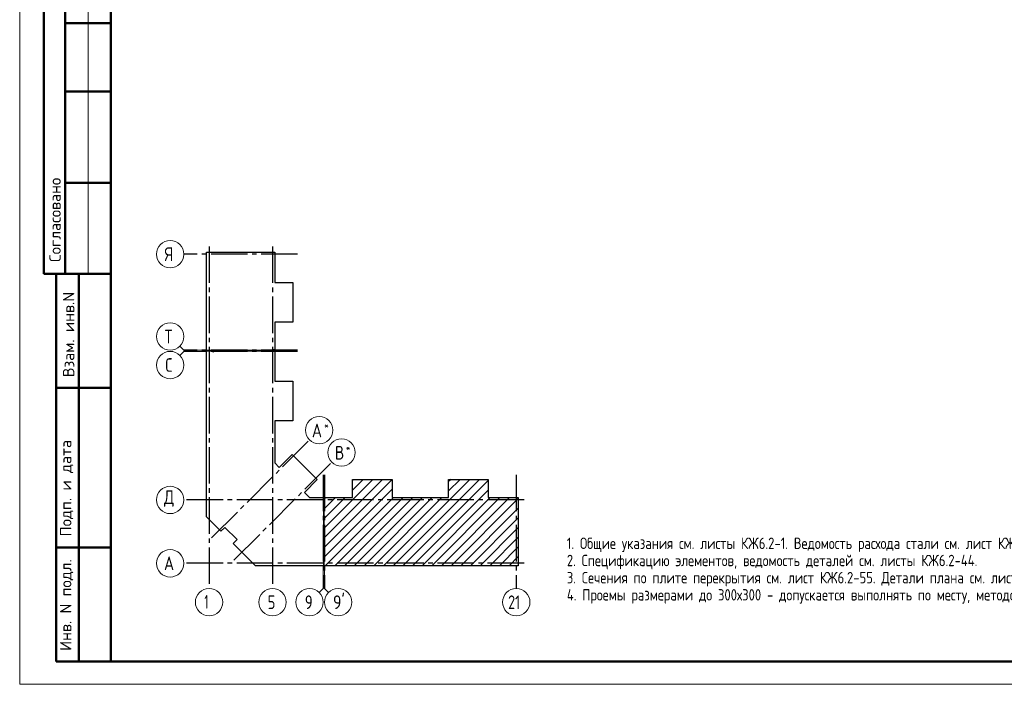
# Model space of a CAD drawing. Header units: millimetres. Extents: x 0 to 43617, y 0 to 29700.
# Tile 1 of 20: x 0 to 21595, y 0 to 14575. Entities that reach past the tile are written whole.
import ezdxf

# ---------------------------------------------------------------- set-up
doc = ezdxf.new("R2010")
doc.units = ezdxf.units.MM
doc.linetypes.add('______5', pattern=[1100, 800, -100, 100, -100])
for name, color, linetype, lineweight in [('Standard', 7, 'Continuous', 25), ('Обрамление проемов стержнями', 7, 'Continuous', 25), ('Оси', 40, '______5', 18)]:
    doc.layers.add(name, color=color, linetype=linetype, lineweight=lineweight)
doc.styles.add('ARIAL', font='arial.ttf')
doc.styles.add('ISOCPEUR', font='txt')

msp = doc.modelspace()

# ---------------------------------------------------------------- linework, layer by layer
at = {"layer": 'Standard', "color": 7, "linetype": 'Continuous', "lineweight": 50, "transparency": 33554687}
for p, q in [((527, 15500), (527, 9000)), ((527, 15500), (527, 9000)), ((1000, 15500), (1000, 9000)), ((2000, 14500), (1000, 14500)), ((2000, 13000), (1000, 13000)), ((2000, 11000), (1000, 11000)), ((0, 9000), (6, 9000)), ((527, 9000), (2000, 9000)), ((800, 500), (800, 9000)), ((800, 500), (800, 9000)), ((1300, 500), (1300, 9000)), ((800, 6500), (2000, 6500)), ((800, 3000), (2000, 3000)), ((2000, 500), (800, 500))]:
    msp.add_line(p, q, dxfattribs=at)
at = {"layer": 'Standard', "color": 7, "linetype": 'Continuous', "lineweight": 13, "transparency": 33554687}
for p, q in [((1500, 15500), (1500, 9000)), ((3600, 7327), (3512, 7415)), ((3600, 7302), (3512, 7214)), ((3600, 7327), (4100, 7327)), ((3600, 7302), (4100, 7302)), ((6658, 2100), (6658, 2600)), ((6683, 2100), (6683, 2600)), ((6658, 2100), (6570, 2012)), ((6683, 2100), (6771, 2012))]:
    msp.add_line(p, q, dxfattribs=at)
at = {"layer": 'Standard', "color": 7, "linetype": 'Continuous', "lineweight": 35, "transparency": 33554687}
for p, q in [((6673, 3206), (7960, 4493)), ((6673, 3418), (7748, 4493)), ((6673, 2994), (8169, 4490)), ((7301, 4259), (7535, 4493)), ((7301, 4471), (7323, 4493)), ((7976, 2600), (9869, 4493)), ((8188, 2600), (10081, 4493)), ((8400, 2600), (10273, 4473)), ((9405, 4241), (9657, 4493)), ((9405, 4453), (9445, 4493)), ((6673, 2782), (8169, 4278)), ((8612, 2600), (10273, 4261)), ((6673, 3631), (7138, 4096)), ((6673, 3843), (6926, 4096)), ((6673, 4055), (6681, 4063)), ((6693, 4075), (6714, 4096)), ((6703, 2600), (8199, 4096)), ((6915, 2600), (8411, 4096)), ((7127, 2600), (8623, 4096)), ((7339, 2600), (8835, 4096)), ((7552, 2600), (9048, 4096)), ((7764, 2600), (9260, 4096)), ((8824, 2600), (10320, 4096)), ((9037, 2600), (10532, 4096)), ((9249, 2600), (10745, 4096)), ((9461, 2600), (10934, 4073)), ((9673, 2600), (10934, 3861)), ((9885, 2600), (10934, 3649)), ((10097, 2600), (10934, 3437)), ((10309, 2600), (10934, 3225)), ((10521, 2600), (10934, 3013)), ((10734, 2600), (10934, 2800))]:
    msp.add_line(p, q, dxfattribs=at)
at = {"layer": 'Standard', "color": 7, "linetype": 'Continuous', "lineweight": 13, "transparency": 33554687}
msp.add_lwpolyline([(0, 0), (42000, 0), (42000, 29700), (0, 29700), (0, 0)], close=True, dxfattribs=at)
at = {"layer": 'Standard', "color": 7, "linetype": 'Continuous', "lineweight": 50, "transparency": 33554687}
msp.add_lwpolyline([(2000, 29200), (41500, 29200), (41500, 500), (2000, 500), (2000, 29200)], close=True, dxfattribs=at)
at = {"layer": 'Standard', "color": 7, "linetype": 'Continuous', "lineweight": 25, "transparency": 33554687}
for points in [[(4100, 7317), (4100, 9474), (5596, 9474), (5596, 8813), (5993, 8813), (5993, 7945), (5596, 7945), (5596, 7317), (5578, 7317), (5578, 7337), (5563, 7337), (5563, 7317), (4100, 7317)], [(4100, 3857), (4100, 7312), (4238, 7312), (4238, 7292), (4253, 7292), (4253, 7312), (5596, 7312), (5596, 6649), (5993, 6649), (5993, 5781), (5596, 5781), (5596, 4855), (5694, 4757), (5975, 5038), (6524, 4489), (6243, 4208), (6355, 4096), (6668, 4096), (6668, 2600), (5170, 2600), (4682, 3088), (4767, 3173), (4499, 3441), (4414, 3356), (4100, 3670), (4100, 3857)], [(6673, 2600), (6673, 4063), (6693, 4063), (6693, 4078), (6673, 4078), (6673, 4096), (7301, 4096), (7301, 4493), (8169, 4493), (8169, 4096), (8787, 4096), (9405, 4096), (9405, 4493), (10273, 4493), (10273, 4096), (10934, 4096), (10934, 2600), (8787, 2600), (6673, 2600)]]:
    msp.add_lwpolyline(points, dxfattribs=at)
at = {"layer": 'Оси', "color": 8, "linetype": '______5', "lineweight": -3, "transparency": 33554687}
for p, q in [((4153, 9601), (4153, 2100)), ((5543, 9601), (5543, 2100)), ((6096, 9431), (3600, 9431)), ((6096, 7327), (3600, 7327)), ((6096, 7302), (3600, 7302)), ((4208, 3212), (6358, 5362)), ((4698, 2722), (6848, 4872)), ((6658, 4596), (6658, 2100)), ((6683, 4596), (6683, 2100)), ((10891, 4596), (10891, 2100)), ((11061, 4043), (3600, 4043)), ((11061, 4043), (3600, 4043)), ((11061, 2653), (3600, 2653))]:
    msp.add_line(p, q, dxfattribs=at)
at = {"layer": 'Оси', "color": 7, "linetype": 'Continuous', "lineweight": 13, "transparency": 33554687}
for centre in [(3300, 9431), (3300, 7627), (3300, 7002), (6570, 5574), (7060, 5084), (3300, 4043), (3300, 4043), (3300, 2653), (4153, 1800), (5543, 1800), (6358, 1800), (6983, 1800), (10891, 1800)]:
    msp.add_circle(centre, 300, dxfattribs=at)

# ---------------------------------------------------------------- texts
at = {"layer": 'Standard', "color": 7, "linetype": 'Continuous', "lineweight": 50, "transparency": 33554687, "char_height": 250, "attachment_point": 7, "rotation": 90, "style": 'ISOCPEUR'}
for s, insert, width in [('\\A1;{\\fISOCPEUR|i0|b0;\\H250.000000;\\W1.000000;\\C7;Согласовано}\\P', (900, 9261), 2071.88), ('\\A1;{\\fISOCPEUR|i0|b0;\\H250.000000;\\W1.000000;\\C7;Взам. инв.N}\\P', (1198, 6736), 1909.1), ('\\A1;{\\fISOCPEUR|i0|b0;\\H250.000000;\\W1.000000;\\C7;Подп. и дата}\\P', (1174, 3242), 2197.06), ('\\A1;{\\fISOCPEUR|i0|b0;\\H250.000000;\\W1.000000;\\C7;Инв. N подл.}\\P', (1174, 734), 2021.79)]:
    msp.add_mtext(s, dxfattribs=dict(at, insert=insert, width=width))
at = {"layer": 'Standard', "color": 7, "linetype": 'Continuous', "lineweight": 25, "transparency": 33554687, "insert": (10711, 1650), "char_height": 300, "width": 472.28, "attachment_point": 7, "style": 'ISOCPEUR'}
msp.add_mtext('\\W0.75;21', dxfattribs=at)
at = {"layer": 'Обрамление проемов стержнями', "color": 7, "linetype": 'Continuous', "lineweight": 13, "transparency": 33554687, "insert": (12000, 3217), "char_height": 250, "width": 15672.53, "attachment_point": 1, "line_spacing_factor": 0.903614, "style": 'ARIAL'}
msp.add_mtext('\\A1;{\\fGOST 2.304-81|i0|b0;\\H250.000000;\\W1.000000;\\C7;1. Общие указания см. листы КЖ6.2-1. Ведомость расхода стали см. лист КЖ6.2-44.}\\P{\\fGOST 2.304-81|i0|b0;\\H250.000000;\\W1.000000;\\C7;2. Спецификацию элементов, ведомость деталей см. листы КЖ6.2-44.}\\P{\\fGOST 2.304-81|i0|b0;\\H250.000000;\\W1.000000;\\C7;3. Сечения по плите перекрытия см. лист КЖ6.2-55. Детали плана см. лист КЖ6.2-55.}\\P{\\fGOST 2.304-81|i0|b0;\\H250.000000;\\W1.000000;\\C7;4. Проемы размерами до 300х300 - допускается выполнять по месту, методом алмазного бурения.}\\P', dxfattribs=at)
at = {"layer": 'Оси', "color": 7, "linetype": 'Continuous', "lineweight": 25, "transparency": 33554687, "attachment_point": 7, "style": 'ISOCPEUR'}
for s, insert, char_height, width in [('\\W0.80;Я', (3180, 9281), 300, 359.83), ('\\W0.80;Т', (3180, 7477), 300, 359.83), ('\\W0.78;С', (3195, 6852), 300, 326.41), ('\\W0.82;А', (6409, 5417), 300, 392.65), ('\\W0.80;*', (6679, 5592), 180, 215.9), ('\\W0.80;В', (6914, 4927), 300, 359.83), ('\\W0.80;*', (7154, 5102), 180, 215.9), ('\\W0.82;Д', (3165, 3893), 300, 392.65), ('\\W0.82;А', (3165, 2503), 300, 392.65), ('\\W0.56;1', (4053, 1660), 300, 233.34), ('\\W0.78;5', (5438, 1650), 300, 326.41), ('\\W0.78;9', (6253, 1650), 300, 326.41), ("\\W0.84;9'", (6871, 1650), 300, 440.65)]:
    msp.add_mtext(s, dxfattribs=dict(at, insert=insert, char_height=char_height, width=width))

doc.saveas('drawing.dxf')
